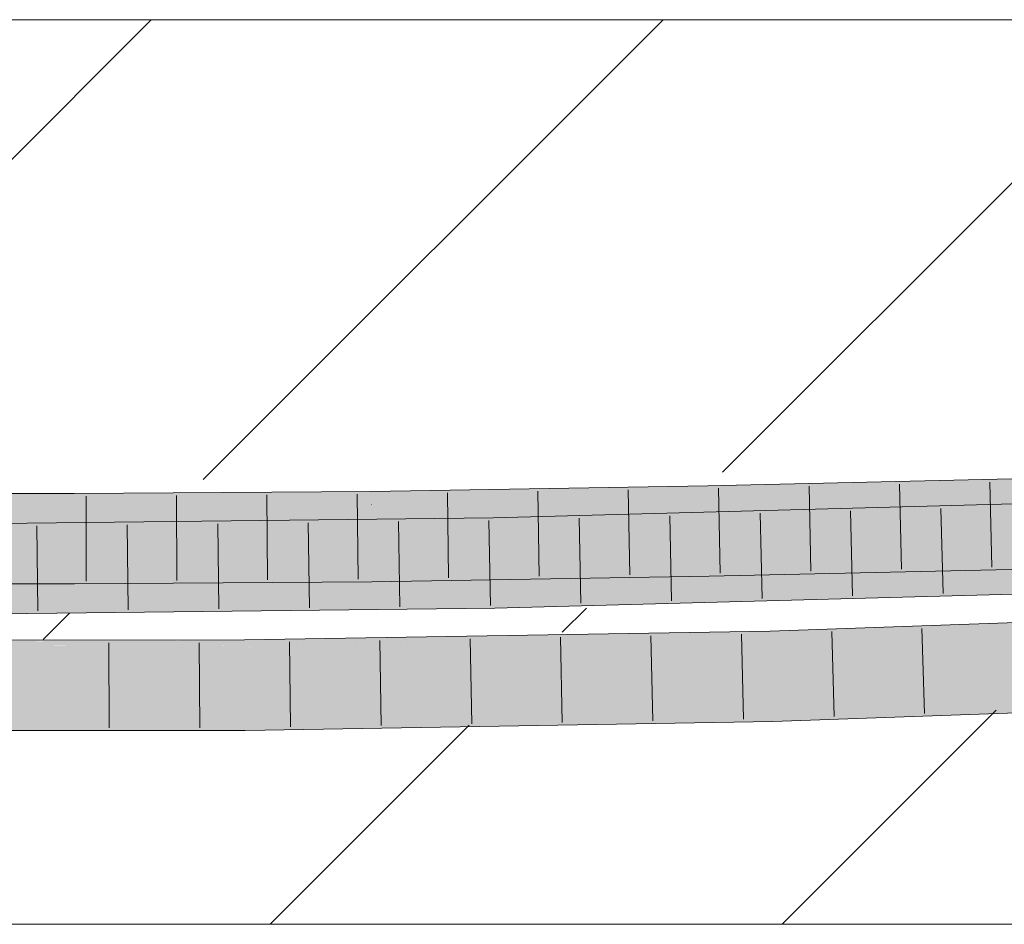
# Model space of a CAD drawing. Extents: x -720 to 300, y 62 to 1107.
# Tile 110 of 117: x 211.1 to 213.82, y 715.6 to 718.1. Entities that reach past the tile are written whole.
import ezdxf
from ezdxf.lldxf.tags import DXFTag

# ---------------------------------------------------------------- set-up
doc = ezdxf.new("R2010")
doc.units = 0
doc.layers.get('0').update_dxf_attribs({"lineweight": 35})
doc.layers.add('E_Detail_Linie_Text_Bem', color=7, linetype='Continuous', lineweight=13)
for name, color, linetype, lineweight, true_color in [('E_Detail_Wandschraffur', 7, 'Continuous', 5, 0xc0c0c0), ('E_Leerrohr 25-A06G9FMB8I', 7, 'Continuous', 9, 0xff8000), ('E_Leerrohr 25-Shading', 7, 'Continuous', 9, 0xff8000)]:
    doc.layers.add(name, color=color, linetype=linetype, lineweight=lineweight, true_color=true_color)
tags = doc.linetypes.add('fein_strichliert', pattern=[4, 1, -2, 1]).pattern_tags.tags
tags[8:9] = [DXFTag(74, 4), DXFTag(75, 0), DXFTag(340, '0'), DXFTag(46, 0.0), DXFTag(50, 0.0), DXFTag(44, 0.0), DXFTag(45, 0.0)]
tags[6:7] = [DXFTag(74, 4), DXFTag(75, 0), DXFTag(340, '0'), DXFTag(46, 0.0), DXFTag(50, 0.0), DXFTag(44, 0.0), DXFTag(45, 0.0)]
tags[4:5] = [DXFTag(74, 4), DXFTag(75, 0), DXFTag(340, '0'), DXFTag(46, 0.0), DXFTag(50, 0.0), DXFTag(44, 0.0), DXFTag(45, 0.0)]

# ---------------------------------------------------------------- blocks, each defined once
blk = doc.blocks.new('Shading-A06G9FDB8I', base_point=(181.435, 714.5839))
at = {"layer": 'E_Leerrohr 25-Shading', "color": 43, "true_color": 0xd7ab7f}
for points in [[(213.9571, 716.7966), (213.9562, 716.8331), (213.0043, 716.7749), (213.0036, 716.8115)], [(212.0735, 716.7954), (212.0735, 716.7962), (211.2539, 716.7794), (211.2539, 716.7902)], [(211.2539, 716.7794), (211.254, 716.758), (212.0735, 716.7954), (212.0739, 716.7612)], [(212.1468, 716.7974), (212.0735, 716.7962), (212.0735, 716.7954)], [(212.0735, 716.7954), (212.0739, 716.7612), (212.1468, 716.7974), (212.0771, 716.7612)], [(212.1468, 716.7974), (212.0771, 716.7612), (213.0036, 716.8115), (213.0043, 716.775)], [(211.2539, 716.7794), (211.2539, 716.7902), (210.4421, 716.7694), (210.4422, 716.7911)], [(211.2539, 716.7794), (210.4421, 716.7694), (211.254, 716.758), (210.4421, 716.7632)], [(212.0771, 716.7612), (212.0739, 716.7596), (213.0043, 716.775), (213.0043, 716.7749)], [(214.6808, 716.7481), (214.6797, 716.7847), (212.4121, 716.6863), (212.4114, 716.7228)], [(211.254, 716.758), (210.4421, 716.7632), (211.254, 716.7551), (210.442, 716.759)], [(210.442, 716.759), (210.442, 716.7581), (211.254, 716.7551), (211.254, 716.7537)], [(211.254, 716.7537), (210.442, 716.7581), (211.0467, 716.7538), (210.442, 716.7564)], [(211.254, 716.7537), (211.0467, 716.7538), (211.254, 716.7535)], [(212.0739, 716.7612), (211.254, 716.758), (212.0739, 716.7596), (211.254, 716.7551)], [(211.254, 716.7551), (211.254, 716.7535), (212.0739, 716.7596)], [(212.0739, 716.7612), (212.0739, 716.7596), (212.0771, 716.7612)], [(209.9265, 716.6583), (212.4121, 716.6863), (211.1712, 716.7089), (212.4114, 716.7228)], [(209.9265, 716.6583), (211.1712, 716.7089), (209.9266, 716.6804)], [(211.1712, 716.7089), (209.9266, 716.6949), (209.9266, 716.6804)], [(213.736, 716.6147), (213.0078, 716.5982), (213.0078, 716.5969)], [(213.0078, 716.5969), (213.0085, 716.5616), (213.5727, 716.6107), (213.573, 716.6028)], [(213.573, 716.6028), (213.736, 716.6147), (213.5727, 716.6107)], [(213.736, 716.6147), (213.573, 716.6028), (213.9622, 716.5832), (213.574, 716.5744)], [(213.7914, 716.616), (213.736, 716.6147), (213.9614, 716.6169), (213.9622, 716.5832)], [(213.9613, 716.6198), (213.7914, 716.616), (213.9614, 716.6169)], [(210.441, 716.5411), (211.1585, 716.5403), (210.4412, 716.5777), (211.1585, 716.5769)], [(211.1585, 716.5403), (211.2547, 716.5402), (211.1585, 716.5769), (211.2546, 716.5768)], [(212.0761, 716.5812), (212.0761, 716.5829), (211.2546, 716.5763), (211.2546, 716.5768)], [(211.2547, 716.5402), (212.0765, 716.5463), (211.2546, 716.5763), (212.0761, 716.5812)], [(213.0078, 716.5969), (213.0078, 716.5982), (212.0761, 716.5812), (212.0761, 716.5829)], [(212.0765, 716.5463), (213.0085, 716.5616), (212.0761, 716.5812), (213.0078, 716.5969)], [(213.573, 716.6028), (213.0085, 716.5616), (213.574, 716.5744)], [(214.6865, 716.5596), (214.6861, 716.5714), (212.4158, 716.4916), (212.4154, 716.5095)], [(212.4161, 716.4729), (214.6872, 716.5348), (212.4158, 716.4916), (214.6865, 716.5596)], [(212.4158, 716.4916), (212.4154, 716.5095), (209.9265, 716.4652), (209.9265, 716.4815)], [(209.9264, 716.4449), (212.4161, 716.4729), (209.9265, 716.4652), (212.4158, 716.4916)], [(213.2794, 716.4109), (214.7354, 716.4578), (213.177, 716.4102), (214.7351, 716.465)], [(213.7818, 716.4171), (214.7358, 716.4495), (213.2794, 716.4109), (214.7354, 716.4578)], [(214.736, 716.4442), (214.7358, 716.4495), (213.8829, 716.4171), (213.7174, 716.4149)], [(213.7174, 716.4149), (213.7818, 716.4171), (213.177, 716.4077), (213.2794, 716.4109)], [(213.7174, 716.4149), (213.177, 716.4077), (213.1773, 716.3965)], [(213.1774, 716.3947), (213.8829, 716.4171), (213.1773, 716.3965), (213.7174, 716.4149)], [(213.1777, 716.3842), (214.7327, 716.4284), (213.1774, 716.3947), (213.8829, 716.4171)], [(214.6098, 716.4249), (213.1777, 716.3842), (213.1778, 716.3795)], [(214.7367, 716.4285), (213.1778, 716.3776), (213.6984, 716.3918)], [(213.1778, 716.3776), (214.7367, 716.4285), (214.6098, 716.4249), (214.7327, 716.4284)], [(213.1778, 716.3776), (214.6098, 716.4249), (213.1778, 716.3795)], [(211.009, 716.3818), (211.7244, 716.3835), (211.009, 716.3851), (211.7243, 716.3854)], [(211.7244, 716.3835), (212.0015, 716.3881), (211.7243, 716.3854), (211.8885, 716.3882)], [(211.7244, 716.3835), (211.7245, 716.3712), (212.0015, 716.3881), (212.3885, 716.3879)], [(213.1777, 716.3842), (213.1774, 716.3947), (211.7245, 716.3654), (211.7245, 716.3712)], [(212.3885, 716.3879), (211.7245, 716.3712), (212.7015, 716.3876), (212.4182, 716.3824)], [(212.0015, 716.3881), (213.177, 716.4077), (211.8885, 716.3882), (213.177, 716.4102)], [(212.3885, 716.3879), (213.177, 716.4077), (212.0015, 716.3881)], [(213.177, 716.4077), (212.3885, 716.3879), (213.1773, 716.3965), (212.7015, 716.3876)], [(212.4182, 716.3824), (213.1774, 716.3947), (213.1773, 716.3965)], [(213.2794, 716.4109), (213.177, 716.4102), (213.177, 716.4097)], [(213.177, 716.4077), (213.2794, 716.4109), (213.177, 716.4097)], [(213.1778, 716.3776), (213.1779, 716.3735), (213.6984, 716.3918)], [(211.7247, 716.3488), (210.3545, 716.3636), (210.258, 716.3533), (210.2581, 716.3638)], [(211.7245, 716.3712), (211.7244, 716.3835), (210.2581, 716.3683), (210.2582, 716.3799)], [(210.2581, 716.3672), (211.2529, 716.3702), (210.2581, 716.3683)], [(210.2581, 716.3672), (211.7245, 716.3654), (211.2529, 716.3702), (211.7245, 716.3654)], [(210.2581, 716.3672), (210.2581, 716.3638), (211.7245, 716.3654), (211.7246, 716.3604)], [(211.7246, 716.3604), (210.3545, 716.3636), (211.7246, 716.3542)], [(210.3545, 716.3636), (211.7247, 716.3488), (211.7246, 716.3542)], [(211.7245, 716.3654), (211.7245, 716.3712), (211.2529, 716.3702)], [(211.7345, 716.3655), (211.7245, 716.3654), (213.1778, 716.3776), (211.7246, 716.3604)], [(213.1778, 716.3776), (211.7246, 716.3604), (213.1779, 716.3735), (211.7246, 716.3542)], [(211.7246, 716.3542), (211.7247, 716.3488), (213.1779, 716.3735)], [(213.1777, 716.3842), (211.7345, 716.3655), (213.1778, 716.3795)], [(211.7345, 716.3655), (213.1778, 716.3776), (213.1778, 716.3795)], [(211.7247, 716.3488), (210.258, 716.3533), (210.258, 716.3482)], [(213.1836, 716.1602), (214.7444, 716.2518), (213.1826, 716.1968)], [(213.1836, 716.1602), (213.7001, 716.1784), (214.7444, 716.2518), (214.7455, 716.2268)], [(213.7001, 716.1784), (214.746, 716.2153), (214.7455, 716.2268)], [(213.1836, 716.1602), (213.1826, 716.1968), (211.7265, 716.1354), (211.7262, 716.172)], [(211.7265, 716.1354), (211.7262, 716.172), (210.2568, 716.1348), (210.257, 716.1714)]]:
    blk.add_solid(points, dxfattribs=at)
at = {"layer": 'E_Leerrohr 25-Shading', "color": 31, "true_color": 0xfabd7f}
for points in [[(213.7329, 716.7031), (213.9592, 716.7082), (213.0043, 716.7749), (213.9571, 716.7966)], [(213.006, 716.6896), (213.0043, 716.7749), (212.0749, 716.6753), (212.0739, 716.7596)], [(213.7329, 716.7031), (213.0043, 716.7749), (213.006, 716.6896)], [(211.0466, 716.6654), (211.2543, 716.6652), (211.0467, 716.7538), (211.254, 716.7535)], [(212.0749, 716.6753), (212.0739, 716.7596), (211.2543, 716.6663), (211.254, 716.7535)], [(214.6821, 716.7043), (214.6808, 716.7481), (212.4121, 716.6863)], [(209.9265, 716.6583), (211.5332, 716.6333), (212.4121, 716.6863), (212.4129, 716.6432)], [(212.075, 716.6713), (213.006, 716.6866), (212.0749, 716.6753), (213.006, 716.6896)], [(213.006, 716.6866), (212.075, 716.6683), (213.0068, 716.6456), (212.0755, 716.6326)], [(213.006, 716.6866), (212.075, 716.6713), (212.075, 716.6683)], [(214.6821, 716.7043), (212.4121, 716.6863), (214.6824, 716.6959), (214.341, 716.6879)], [(214.341, 716.6879), (212.4121, 716.6863), (212.4741, 716.6441), (212.4129, 716.6432)], [(214.6826, 716.6882), (214.341, 716.6879), (212.7327, 716.6476), (212.4741, 716.6441)], [(214.6826, 716.6882), (213.7341, 716.6685), (214.6835, 716.6597), (212.743, 716.6437)], [(213.7915, 716.616), (213.9613, 716.6198), (213.006, 716.6866), (213.9592, 716.7082)], [(213.006, 716.6866), (213.7329, 716.7031), (213.006, 716.6896)], [(213.7915, 716.616), (213.006, 716.6866), (213.0075, 716.6114)], [(209.9265, 716.6583), (209.9265, 716.6183), (211.6584, 716.6313), (211.1022, 716.6242)], [(210.4415, 716.6451), (211.1427, 716.6531), (210.4416, 716.6552), (211.2171, 716.6612)], [(211.2543, 716.6652), (211.0466, 716.6654), (210.4416, 716.6574), (210.4416, 716.6614)], [(211.2543, 716.6652), (210.4416, 716.6574), (211.2519, 716.6649)], [(211.2171, 716.6612), (211.2519, 716.6649), (210.4416, 716.6552), (210.4416, 716.6574)], [(211.1427, 716.6531), (211.2543, 716.6545), (211.2171, 716.6612), (211.2543, 716.6614)], [(211.2543, 716.6614), (211.2543, 716.6652), (211.2171, 716.6612)], [(211.2543, 716.6652), (212.075, 716.6713), (211.2543, 716.6663), (212.0749, 716.6753)], [(211.2543, 716.656), (212.075, 716.6683), (211.2543, 716.6614), (212.075, 716.6713)], [(212.075, 716.6713), (211.2543, 716.6652), (211.2543, 716.6614)], [(212.075, 716.6683), (211.2543, 716.656), (212.0755, 716.6326), (211.2544, 716.625)], [(213.7341, 716.6685), (212.4129, 716.641), (212.743, 716.6437)], [(214.6835, 716.6597), (212.743, 716.6437), (212.4137, 716.5996), (212.413, 716.6355)], [(214.6835, 716.6597), (212.4137, 716.5996), (212.8523, 716.6098)], [(214.6861, 716.5714), (214.6835, 716.6597), (212.4154, 716.5095), (212.4137, 716.5979)], [(212.4129, 716.641), (209.9265, 716.6092), (212.413, 716.6355), (210.6897, 716.6063)], [(210.9874, 716.6365), (211.1427, 716.6531), (210.4415, 716.6417), (210.4415, 716.6451)], [(210.6897, 716.6063), (212.4137, 716.5996), (212.413, 716.6355)], [(211.1041, 716.6111), (210.9874, 716.6365), (210.771, 716.6132)], [(211.2544, 716.6339), (211.2543, 716.6545), (210.9874, 716.6365), (211.1427, 716.6531)], [(211.2544, 716.6339), (210.9874, 716.6365), (211.2545, 716.6103), (211.1041, 716.6111)], [(211.2544, 716.625), (211.2545, 716.6103), (212.0755, 716.6326), (212.0757, 716.6088)], [(211.5332, 716.6333), (211.6584, 716.6313), (212.4129, 716.6432), (212.4129, 716.641)], [(212.0755, 716.6326), (212.0757, 716.6088), (213.0068, 716.6456), (213.0075, 716.6114)], [(212.4129, 716.6432), (212.4129, 716.641), (212.7327, 716.6476)], [(212.6826, 716.6432), (212.4129, 716.641), (212.413, 716.6373)], [(212.413, 716.6355), (212.743, 716.6437), (212.413, 716.6373), (212.6826, 716.6432)], [(212.4137, 716.5996), (210.6897, 716.6063), (209.9265, 716.5699), (209.9265, 716.5933)], [(211.2546, 716.5786), (211.1041, 716.6111), (210.4412, 716.5777), (210.771, 716.6132)], [(211.1041, 716.6111), (211.2546, 716.5786), (211.2545, 716.6103)], [(211.2545, 716.6103), (211.2546, 716.5768), (212.0757, 716.6088), (212.0761, 716.5829)], [(212.0757, 716.6088), (212.0761, 716.5829), (213.0075, 716.6114), (213.0078, 716.5982)], [(212.4137, 716.5996), (212.4137, 716.5979), (212.8523, 716.6098)], [(213.0078, 716.5982), (213.7915, 716.616), (213.0075, 716.6114)], [(212.4137, 716.5996), (209.9265, 716.5699), (212.2382, 716.5959)], [(212.4154, 716.5095), (212.4137, 716.5979), (209.9265, 716.4815), (209.9265, 716.5699)], [(211.2546, 716.5786), (210.4412, 716.5777), (211.1585, 716.5769)], [(211.1585, 716.5769), (211.2546, 716.5768), (211.2546, 716.5786)], [(212.2382, 716.5959), (212.4137, 716.5979), (212.4137, 716.5996)], [(214.7379, 716.4006), (214.7367, 716.4285), (213.6984, 716.3918)], [(213.1803, 716.2852), (213.6984, 716.3918), (213.1779, 716.3735)], [(213.1803, 716.2852), (214.7405, 716.3401), (213.6984, 716.3918), (214.7379, 716.4006)], [(213.1803, 716.2852), (213.1779, 716.3735), (211.7254, 716.2604), (211.7247, 716.3488)], [(211.7254, 716.2604), (211.7247, 716.3488), (210.2575, 716.2598), (210.258, 716.3482)], [(214.7405, 716.3401), (213.1803, 716.2852), (213.1806, 716.2728)], [(213.1826, 716.1968), (214.7444, 716.2518), (213.1806, 716.2728), (214.7405, 716.3401)], [(213.1803, 716.2852), (211.7254, 716.2604), (211.7255, 716.2472)], [(211.7258, 716.2233), (213.1806, 716.2728), (211.7255, 716.2472), (213.1803, 716.2852)], [(210.2573, 716.2211), (211.7255, 716.2472), (210.2574, 716.2476), (211.7254, 716.2604)], [(211.7254, 716.2604), (210.2575, 716.2598), (210.2574, 716.2476)], [(211.7262, 716.172), (213.1826, 716.1968), (211.7258, 716.2233), (213.1806, 716.2728)], [(210.257, 716.1714), (211.7262, 716.172), (210.2571, 716.1856), (211.7258, 716.2233)], [(210.2571, 716.1856), (211.7258, 716.2233), (210.2573, 716.2211), (211.7255, 716.2472)]]:
    blk.add_solid(points, dxfattribs=at)
blk = doc.blocks.new('Referenz-A06G9FMD8I')
at = {"layer": 'E_Detail_Linie_Text_Bem', "linetype": 'Continuous', "ltscale": 0.13}
for p, q in [((199.5704, 718.0996), (259.5484, 718.0996)), ((211.3704, 715.5996), (199.5704, 715.5996)), ((211.5704, 715.5996), (211.3704, 715.5996)), ((259.5484, 715.5996), (211.5704, 715.5996))]:
    blk.add_line(p, q, dxfattribs=at)
at = {"layer": 'E_Detail_Wandschraffur', "linetype": 'fein_strichliert', "ltscale": 0.13}
for p, q in [((210.1979, 716.8308), (211.4667, 718.0996)), ((213.0448, 716.8493), (214.2952, 718.0996)), ((212.6021, 716.4066), (212.669, 716.4735)), ((211.7952, 715.5996), (212.3453, 716.1497))]:
    blk.add_line(p, q, dxfattribs=at)
at = {"layer": 'E_Detail_Wandschraffur', "linetype": 'ByBlock', "ltscale": 0.13}
for p, q in [((211.6101, 716.8288), (212.8809, 718.0996)), ((211.1682, 716.3869), (211.2412, 716.4599)), ((213.2094, 715.5996), (213.8015, 716.1917))]:
    blk.add_line(p, q, dxfattribs=at)
at = {"layer": 'E_Leerrohr 25-A06G9FMB8I', "linetype": 'Continuous', "ltscale": 0.13}
for p, q in [((213.9562, 716.8331), (213.0036, 716.8115)), ((213.7837, 716.8217), (213.7891, 716.5868)), ((212.0735, 716.7962), (211.2539, 716.7902)), ((213.0036, 716.8115), (212.0735, 716.7962)), ((212.5348, 716.7963), (212.5385, 716.5614)), ((212.7846, 716.8004), (212.7887, 716.5655)), ((213.0343, 716.8047), (213.0389, 716.5698)), ((213.2841, 716.8104), (213.289, 716.5754)), ((213.5339, 716.8161), (213.5391, 716.5811)), ((211.2539, 716.7902), (210.4422, 716.7911)), ((211.2864, 716.7829), (211.2872, 716.5479)), ((211.536, 716.7848), (211.5375, 716.5498)), ((211.7857, 716.7866), (211.7878, 716.5516)), ((212.0354, 716.7884), (212.0381, 716.5535)), ((212.2851, 716.7922), (212.2883, 716.5572)), ((214.6797, 716.7847), (212.4114, 716.7229)), ((213.3986, 716.7423), (213.4042, 716.5073)), ((213.6483, 716.7491), (213.6542, 716.5141)), ((212.4114, 716.7229), (209.9266, 716.6949)), ((212.1498, 716.7124), (212.1537, 716.4774)), ((212.3995, 716.7152), (212.4039, 716.4803)), ((212.6493, 716.7218), (212.654, 716.4869)), ((212.8991, 716.7286), (212.9041, 716.4937)), ((213.1488, 716.7355), (213.1541, 716.5005)), ((211.1508, 716.7012), (211.1529, 716.4662)), ((211.4005, 716.704), (211.4031, 716.469)), ((211.6503, 716.7068), (211.6533, 716.4718)), ((211.9, 716.7096), (211.9035, 716.4746)), ((213.9622, 716.5832), (213.0085, 716.5616)), ((213.0085, 716.5616), (212.0765, 716.5462)), ((211.2547, 716.5402), (210.441, 716.5411)), ((212.0765, 716.5462), (211.2547, 716.5402)), ((214.6872, 716.5348), (212.4161, 716.4729)), ((212.4161, 716.4729), (209.9264, 716.4449)), ((214.7351, 716.465), (213.177, 716.4101)), ((213.5961, 716.4174), (213.6034, 716.1825)), ((211.7243, 716.3854), (210.2582, 716.3848)), ((213.177, 716.4101), (211.7243, 716.3854)), ((212.3482, 716.3885), (212.3521, 716.1536)), ((212.5978, 716.3928), (212.6024, 716.1578)), ((212.8474, 716.397), (212.8527, 716.1621)), ((213.097, 716.4013), (213.103, 716.1664)), ((213.3466, 716.4086), (213.3532, 716.1737)), ((211.3496, 716.3778), (211.3508, 716.1428)), ((211.5994, 716.3779), (211.6011, 716.1429)), ((211.849, 716.38), (211.8514, 716.145)), ((212.0986, 716.3843), (212.1017, 716.1493)), ((214.746, 716.2153), (213.1836, 716.1602)), ((213.1836, 716.1602), (211.7265, 716.1354)), ((211.7265, 716.1354), (210.2568, 716.1348))]:
    blk.add_line(p, q, dxfattribs=at)

msp = doc.modelspace()

# ---------------------------------------------------------------- block references
at = {"color": 8, "lineweight": 25, "ltscale": 0.25, "true_color": 0x808080}
msp.add_blockref('Referenz-A06G9FMD8I', (0, 0), dxfattribs=at)
msp.add_blockref('Shading-A06G9FDB8I', (181.435, 714.5839))

doc.saveas('drawing.dxf')
